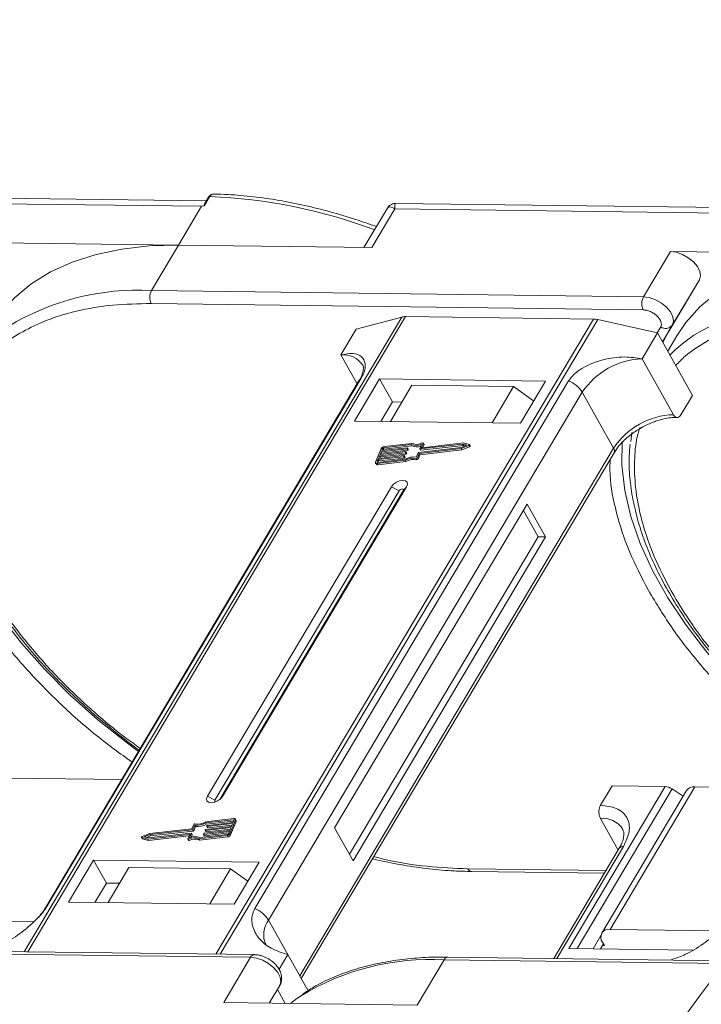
# Model space of a CAD drawing. Header units: millimetres. Extents: x -1595 to 486, y -108 to 1350.
# Tile 39 of 52: x -73 to -20, y 1064 to 1141. Entities that reach past the tile are written whole.
import ezdxf

# ---------------------------------------------------------------- set-up
doc = ezdxf.new("R2010")
doc.units = ezdxf.units.MM
doc.linetypes.add('PHANTOM2', pattern=[31.75, 15.875, -3.175, 3.175, -3.175, 3.175, -3.175])

msp = doc.modelspace()

# ---------------------------------------------------------------- linework, layer by layer
at = {"color": 7, "linetype": 'Continuous', "lineweight": 15}
for p, q in [((-58.671, 1126.896), (-97.502, 1127.396)), ((-58.382, 1127.235), (-58.811, 1126.513)), ((-58.5, 1127.184), (-58.761, 1126.745)), ((-97.575, 1126.974), (-59.042, 1126.478)), ((-59.042, 1126.478), (-60.852, 1123.436)), ((-58.811, 1126.513), (-59.042, 1126.478)), ((-4.994, 1126.205), (-43.825, 1126.705)), ((-44.484, 1126.332), (-46.318, 1123.249)), ((-45.707, 1123.241), (-43.898, 1126.283)), ((-43.898, 1126.283), (-5.366, 1125.787)), ((-60.852, 1123.436), (-75.996, 1123.631)), ((-62.963, 1119.887), (-60.852, 1123.436)), ((-60.852, 1123.436), (-45.707, 1123.241)), ((-22.32, 1122.94), (-24.43, 1119.391)), ((-7.175, 1122.745), (-22.32, 1122.94)), ((-20.046, 1120.73), (-22.432, 1116.718)), ((-22.157, 1117.181), (-20.046, 1120.73)), ((-24.43, 1119.391), (-62.963, 1119.887)), ((-62.976, 1118.865), (-24.444, 1118.369)), ((-43.359, 1117.809), (-72.915, 1068.115)), ((-72.644, 1068.112), (-43.066, 1117.842)), ((-28.344, 1117.653), (-57.922, 1067.922)), ((-57.566, 1067.918), (-28.01, 1117.612)), ((-46.925, 1116.87), (-43.359, 1117.809)), ((-43.066, 1117.842), (-28.344, 1117.653)), ((-28.01, 1117.612), (-23.331, 1116.566)), ((-22.939, 1115.866), (-22.157, 1117.181)), ((-48.131, 1114.842), (-46.925, 1116.87)), ((-24.537, 1114.538), (-23.331, 1116.566)), ((-23.08, 1117.043), (-23.359, 1116.573)), ((-23.331, 1116.566), (-20.592, 1111.677)), ((-22.939, 1115.866), (-22.432, 1116.718)), ((-22.432, 1116.718), (-22.911, 1115.817)), ((-21.81, 1116.35), (-22.531, 1115.138)), ((-48.131, 1114.842), (-46.857, 1112.567)), ((-22.086, 1110.164), (-24.537, 1114.538)), ((-46.68, 1112.864), (-71.257, 1071.542)), ((-71.115, 1071.695), (-46.538, 1113.017)), ((-30.287, 1112.808), (-54.864, 1071.486)), ((-45.088, 1112.964), (-47.048, 1109.668)), ((-32.111, 1112.797), (-45.088, 1112.964)), ((-45.088, 1112.964), (-44.079, 1111.163)), ((-34.071, 1109.501), (-32.111, 1112.797)), ((-53.794, 1070.595), (-29.217, 1111.916)), ((-42.558, 1112.471), (-44.246, 1109.632)), ((-34.595, 1112.369), (-42.558, 1112.471)), ((-36.283, 1109.53), (-34.595, 1112.369)), ((-34.595, 1112.369), (-33.035, 1111.244)), ((-26.766, 1107.542), (-29.217, 1111.916)), ((-44.079, 1111.163), (-44.983, 1109.642)), ((-43.342, 1111.153), (-44.079, 1111.163)), ((-21.496, 1110.156), (-20.592, 1111.677)), ((-47.048, 1109.668), (-34.071, 1109.501)), ((-25.342, 1108.767), (-25.429, 1108.057)), ((-42.547, 1107.915), (-44.746, 1107.666)), ((-41.671, 1107.919), (-41.803, 1107.599)), ((-38.532, 1107.948), (-41.784, 1107.58)), ((-41.613, 1107.841), (-41.671, 1107.944)), ((-41.671, 1107.919), (-41.614, 1107.816)), ((-38.074, 1107.827), (-38.532, 1107.948)), ((-26.766, 1107.542), (-51.343, 1066.22)), ((-51.224, 1066.007), (-26.735, 1107.18)), ((-44.967, 1107.515), (-45.403, 1106.454)), ((-43.082, 1107.18), (-45.092, 1106.953)), ((-45.056, 1107.041), (-43.046, 1107.268)), ((-44.965, 1107.262), (-45.056, 1107.041)), ((-42.955, 1107.49), (-44.965, 1107.262)), ((-44.907, 1107.159), (-44.965, 1107.262)), ((-44.951, 1107.053), (-44.907, 1107.159)), ((-44.928, 1107.351), (-42.918, 1107.578)), ((-44.856, 1107.528), (-44.928, 1107.351)), ((-44.907, 1107.159), (-42.897, 1107.387)), ((-44.798, 1107.425), (-44.856, 1107.528)), ((-44.824, 1107.363), (-44.798, 1107.425)), ((-42.618, 1107.823), (-44.782, 1107.578)), ((-44.782, 1107.578), (-44.724, 1107.475)), ((-44.724, 1107.475), (-42.56, 1107.72)), ((-43.024, 1107.077), (-43.082, 1107.18)), ((-43.027, 1107.249), (-43.045, 1107.205)), ((-42.988, 1107.102), (-43.045, 1107.205)), ((-42.969, 1107.159), (-43.027, 1107.262)), ((-42.969, 1107.147), (-43.027, 1107.249)), ((-42.988, 1107.102), (-42.969, 1107.147)), ((-42.897, 1107.387), (-42.955, 1107.49)), ((-42.9, 1107.559), (-42.918, 1107.515)), ((-42.86, 1107.412), (-42.918, 1107.515)), ((-42.842, 1107.468), (-42.9, 1107.571)), ((-42.842, 1107.456), (-42.9, 1107.559)), ((-42.86, 1107.412), (-42.842, 1107.456)), ((-42.56, 1107.72), (-42.618, 1107.823)), ((-42.218, 1106.846), (-42.077, 1107.188)), ((-42.134, 1106.792), (-41.994, 1107.134)), ((-42.04, 1107.213), (-38.7, 1107.591)), ((-41.994, 1107.134), (-38.714, 1107.505)), ((-41.936, 1107.031), (-41.994, 1107.134)), ((-41.95, 1107.498), (-41.81, 1107.84)), ((-41.95, 1107.485), (-41.892, 1107.382)), ((-41.936, 1107.031), (-38.656, 1107.402)), ((-38.591, 1107.857), (-41.931, 1107.479)), ((-41.874, 1107.376), (-41.931, 1107.479)), ((-41.874, 1107.376), (-38.533, 1107.754)), ((-41.792, 1107.58), (-41.803, 1107.599)), ((-41.707, 1107.588), (-41.614, 1107.816)), ((-38.714, 1107.505), (-38.107, 1107.746)), ((-38.656, 1107.402), (-38.714, 1107.505)), ((-38.7, 1107.591), (-38.254, 1107.768)), ((-38.656, 1107.402), (-38.049, 1107.643)), ((-38.254, 1107.768), (-38.591, 1107.857)), ((-38.533, 1107.754), (-38.591, 1107.857)), ((-38.533, 1107.754), (-38.387, 1107.715)), ((-38.107, 1107.746), (-38.049, 1107.643)), ((-37.999, 1107.712), (-38.057, 1107.815)), ((-45.403, 1106.379), (-45.345, 1106.276)), ((-45.219, 1106.643), (-45.292, 1106.466)), ((-45.292, 1106.466), (-45.271, 1106.428)), ((-45.291, 1106.34), (-43.092, 1106.589)), ((-45.233, 1106.237), (-45.291, 1106.34)), ((-45.255, 1106.428), (-43.09, 1106.673)), ((-45.233, 1106.237), (-43.034, 1106.486)), ((-43.209, 1106.87), (-45.219, 1106.643)), ((-45.162, 1106.54), (-45.219, 1106.643)), ((-45.205, 1106.434), (-45.162, 1106.54)), ((-45.183, 1106.732), (-43.173, 1106.959)), ((-45.092, 1106.953), (-45.183, 1106.732)), ((-45.162, 1106.54), (-43.152, 1106.768)), ((-45.034, 1106.85), (-45.092, 1106.953)), ((-45.078, 1106.743), (-45.034, 1106.85)), ((-45.034, 1106.85), (-43.024, 1107.077)), ((-43.152, 1106.768), (-43.209, 1106.87)), ((-43.154, 1106.94), (-43.172, 1106.896)), ((-43.115, 1106.793), (-43.172, 1106.896)), ((-43.097, 1106.849), (-43.154, 1106.952)), ((-43.097, 1106.837), (-43.154, 1106.94)), ((-43.115, 1106.793), (-43.097, 1106.837)), ((-43.034, 1106.486), (-43.092, 1106.589)), ((-42.23, 1106.743), (-42.172, 1106.641)), ((-42.077, 1106.689), (-42.134, 1106.792)), ((-42.077, 1106.689), (-41.936, 1107.031)), ((-44.165, 1104.522), (-58.58, 1080.287)), ((-43.57, 1104.208), (-57.985, 1079.972)), ((-57.608, 1080.036), (-43.234, 1104.204)), ((-57.4, 1080.271), (-42.985, 1104.507)), ((-44.165, 1104.522), (-43.57, 1104.208)), ((-42.985, 1104.507), (-43.234, 1104.204)), ((-33.534, 1103.159), (-48.612, 1077.808)), ((-32.682, 1100.593), (-33.836, 1102.652)), ((-32.092, 1100.586), (-33.534, 1103.159)), ((-47.459, 1075.749), (-32.682, 1100.593)), ((-47.17, 1075.235), (-32.092, 1100.586)), ((-32.092, 1100.586), (-32.682, 1100.593)), ((-65.278, 1081.594), (-74.073, 1081.707)), ((-22.737, 1081.046), (-30.276, 1068.371)), ((-27.79, 1079.579), (-26.885, 1081.1)), ((-27.031, 1069.862), (-20.396, 1081.016)), ((-26.885, 1081.1), (-22.737, 1081.046)), ((-11.602, 1080.903), (-20.396, 1081.016)), ((-57.985, 1079.972), (-58.58, 1080.287)), ((-57.4, 1080.271), (-57.553, 1080.085)), ((-29.611, 1068.363), (-22.18, 1080.855)), ((-21.062, 1080.726), (-27.696, 1069.572)), ((-21.325, 1080.284), (-22.18, 1080.855)), ((-59.651, 1078.082), (-59.792, 1077.74)), ((-59.568, 1078.028), (-59.708, 1077.686)), ((-59.65, 1077.583), (-59.51, 1077.925)), ((-59.51, 1077.925), (-59.568, 1078.028)), ((-56.73, 1077.833), (-58.74, 1077.606)), ((-58.703, 1077.694), (-56.693, 1077.922)), ((-56.531, 1078.446), (-58.695, 1078.201)), ((-58.637, 1078.098), (-58.695, 1078.201)), ((-56.494, 1078.534), (-58.693, 1078.286)), ((-58.637, 1078.098), (-56.522, 1078.337)), ((-58.631, 1077.934), (-58.613, 1077.978)), ((-58.631, 1077.922), (-58.573, 1077.819)), ((-56.602, 1078.143), (-58.612, 1077.915)), ((-58.555, 1077.812), (-58.612, 1077.915)), ((-58.576, 1078.004), (-56.566, 1078.231)), ((-58.555, 1077.812), (-56.65, 1078.028)), ((-56.821, 1077.612), (-56.73, 1077.833)), ((-56.819, 1077.359), (-56.382, 1078.42)), ((-56.761, 1077.256), (-56.325, 1078.318)), ((-56.693, 1077.922), (-56.602, 1078.143)), ((-56.566, 1078.231), (-56.493, 1078.408)), ((-56.5, 1078.391), (-56.531, 1078.446)), ((-56.325, 1078.392), (-56.382, 1078.495)), ((-56.382, 1078.42), (-56.325, 1078.318)), ((-48.612, 1077.808), (-47.17, 1075.235)), ((-27.803, 1078.557), (-26.409, 1076.069)), ((-63.729, 1077.059), (-63.671, 1076.956)), ((-63.712, 1077.047), (-63.253, 1076.927)), ((-63.654, 1076.944), (-63.712, 1077.047)), ((-63.072, 1077.369), (-63.678, 1077.128)), ((-63.085, 1077.283), (-63.531, 1077.106)), ((-63.531, 1077.106), (-63.195, 1077.018)), ((-63.341, 1077.056), (-63.028, 1077.18)), ((-63.253, 1076.927), (-60.001, 1077.294)), ((-63.196, 1076.824), (-60.021, 1077.183)), ((-63.195, 1077.018), (-59.854, 1077.395)), ((-59.745, 1077.661), (-63.085, 1077.283)), ((-63.028, 1077.18), (-63.085, 1077.283)), ((-59.792, 1077.74), (-63.072, 1077.369)), ((-63.028, 1077.18), (-59.687, 1077.558)), ((-60.114, 1076.955), (-59.983, 1077.275)), ((-59.986, 1077.267), (-60.001, 1077.294)), ((-59.835, 1077.376), (-59.976, 1077.035)), ((-59.86, 1077.072), (-59.778, 1077.273)), ((-59.778, 1077.286), (-59.835, 1077.389)), ((-59.835, 1077.376), (-59.778, 1077.273)), ((-59.687, 1077.558), (-59.745, 1077.661)), ((-59.65, 1077.583), (-59.708, 1077.686)), ((-59.239, 1076.959), (-57.04, 1077.208)), ((-59.181, 1076.856), (-56.982, 1077.105)), ((-59.168, 1077.051), (-57.003, 1077.296)), ((-58.885, 1077.315), (-58.867, 1077.359)), ((-58.885, 1077.303), (-58.828, 1077.2)), ((-56.857, 1077.524), (-58.867, 1077.296)), ((-58.809, 1077.193), (-58.867, 1077.296)), ((-58.83, 1077.385), (-56.821, 1077.612)), ((-58.809, 1077.193), (-56.904, 1077.409)), ((-58.758, 1077.625), (-58.74, 1077.669)), ((-58.758, 1077.612), (-58.701, 1077.509)), ((-58.682, 1077.503), (-58.74, 1077.606)), ((-58.682, 1077.503), (-56.777, 1077.718)), ((-57.04, 1077.208), (-56.982, 1077.105)), ((-56.93, 1077.347), (-56.857, 1077.524)), ((-56.761, 1077.256), (-56.819, 1077.359)), ((-63.654, 1076.944), (-63.196, 1076.824)), ((-63.196, 1076.824), (-63.253, 1076.927)), ((-60.114, 1076.931), (-60.056, 1076.828)), ((-59.993, 1076.822), (-60.051, 1076.924)), ((-59.239, 1076.959), (-59.181, 1076.856)), ((-31.212, 1067.578), (-25.988, 1076.363)), ((-26.32, 1076.217), (-31.456, 1067.582)), ((-67.494, 1075.292), (-69.454, 1071.997)), ((-54.517, 1075.125), (-67.494, 1075.292)), ((-66.485, 1073.491), (-67.494, 1075.292)), ((-56.477, 1071.83), (-54.517, 1075.125)), ((-64.729, 1074.695), (-66.357, 1071.957)), ((-64.729, 1074.695), (-56.766, 1074.592)), ((-58.394, 1071.855), (-56.766, 1074.592)), ((-56.766, 1074.592), (-55.398, 1073.645)), ((-27.363, 1074.463), (-38.178, 1074.603)), ((-37.885, 1074.387), (-27.488, 1074.253)), ((-66.485, 1073.491), (-67.389, 1071.97)), ((-65.453, 1073.478), (-66.485, 1073.491)), ((-69.454, 1071.997), (-56.477, 1071.83)), ((-72.18, 1070.443), (-80.707, 1070.553)), ((-53.794, 1070.595), (-52.28, 1067.893)), ((-27.761, 1069.383), (-28.377, 1068.347)), ((-18.503, 1069.752), (-27.031, 1069.862)), ((-27.561, 1068.719), (-27.788, 1068.339)), ((-27.489, 1068.591), (-27.637, 1068.593)), ((-27.634, 1068.848), (-27.489, 1068.591)), ((-93.721, 1068.171), (-55.189, 1067.675)), ((-54.891, 1067.883), (-93.424, 1068.379)), ((-52.28, 1067.893), (-52.965, 1066.742)), ((-52.28, 1067.893), (-50.692, 1065.058)), ((-30.276, 1068.371), (-20.562, 1068.246)), ((-55.189, 1067.675), (-57.3, 1064.126)), ((-42.155, 1063.931), (-40.045, 1067.48)), ((-40.045, 1067.48), (-18.094, 1067.198)), ((-17.932, 1067.407), (-39.747, 1067.688)), ((-22.224, 1067.463), (-22.198, 1067.506)), ((-52.916, 1065.465), (-53.739, 1064.081)), ((-53.739, 1064.081), (-52.916, 1065.465)), ((-53.094, 1065.165), (-52.478, 1064.064)), ((-57.3, 1064.126), (-42.155, 1063.931))]:
    msp.add_line(p, q, dxfattribs=at)
at = {"color": 7, "linetype": 'Continuous', "lineweight": 15, "flags": 128}
for points in [[(-60.852, 1123.436), (-63.127, 1123.375), (-65.282, 1123.132), (-67.299, 1122.709), (-69.162, 1122.109), (-70.856, 1121.338), (-72.367, 1120.402), (-73.684, 1119.307), (-74.795, 1118.064), (-75.487, 1117.04)], [(-20.046, 1120.73), (-19.958, 1121.03), (-20.012, 1121.384), (-20.202, 1121.76), (-20.512, 1122.128), (-20.916, 1122.455), (-21.379, 1122.712), (-21.861, 1122.879), (-22.32, 1122.94)], [(-7.175, 1122.745), (-9.45, 1122.684), (-11.605, 1122.441), (-13.622, 1122.018), (-15.485, 1121.418), (-17.179, 1120.647), (-18.691, 1119.711), (-20.007, 1118.616), (-21.118, 1117.373), (-21.81, 1116.35)], [(-22.157, 1117.181), (-22.069, 1117.481), (-22.123, 1117.834), (-22.313, 1118.211), (-22.623, 1118.579), (-23.027, 1118.906), (-23.49, 1119.163), (-23.971, 1119.33), (-24.43, 1119.391)], [(-46.68, 1112.864), (-46.621, 1112.943), (-46.538, 1113.017)], [(-63.97, 1083.794), (-64.838, 1084.432), (-67.148, 1086.267), (-69.314, 1088.197), (-71.317, 1090.203), (-73.141, 1092.269), (-74.77, 1094.378), (-76.19, 1096.511), (-77.389, 1098.651), (-78.356, 1100.778), (-79.084, 1102.875), (-79.566, 1104.924), (-79.798, 1106.908), (-79.783, 1108.742)], [(-41.734, 1107.95), (-41.72, 1107.955), (-41.705, 1107.957), (-41.692, 1107.956), (-41.682, 1107.953), (-41.674, 1107.947), (-41.669, 1107.939), (-41.668, 1107.93), (-41.671, 1107.919)], [(-10.293, 1083.103), (-11.161, 1083.741), (-13.471, 1085.577), (-15.637, 1087.506), (-17.641, 1089.512), (-19.465, 1091.578), (-21.094, 1093.687), (-22.513, 1095.82), (-23.712, 1097.96), (-24.68, 1100.087), (-25.407, 1102.184), (-25.889, 1104.233), (-26.121, 1106.217), (-26.107, 1108.051)], [(-43.046, 1107.268), (-43.04, 1107.269), (-43.036, 1107.268), (-43.032, 1107.266), (-43.029, 1107.264), (-43.027, 1107.261), (-43.026, 1107.258), (-43.026, 1107.254), (-43.027, 1107.249)], [(-42.918, 1107.578), (-42.913, 1107.578), (-42.909, 1107.577), (-42.905, 1107.576), (-42.902, 1107.574), (-42.899, 1107.571), (-42.898, 1107.567), (-42.899, 1107.563), (-42.9, 1107.559)], [(-41.931, 1107.479), (-41.937, 1107.479), (-41.941, 1107.479), (-41.945, 1107.481), (-41.948, 1107.483), (-41.95, 1107.486), (-41.951, 1107.49), (-41.951, 1107.494), (-41.95, 1107.498)], [(-41.803, 1107.599), (-41.804, 1107.594), (-41.804, 1107.591), (-41.803, 1107.587), (-41.801, 1107.584), (-41.798, 1107.582), (-41.794, 1107.58), (-41.789, 1107.58), (-41.784, 1107.58)], [(-38.074, 1107.827), (-38.063, 1107.822), (-38.056, 1107.814), (-38.054, 1107.803), (-38.057, 1107.791), (-38.064, 1107.778), (-38.076, 1107.765), (-38.091, 1107.754), (-38.107, 1107.746)], [(-38.049, 1107.643), (-38.033, 1107.651), (-38.018, 1107.662), (-38.006, 1107.675), (-37.999, 1107.688), (-37.996, 1107.7), (-37.998, 1107.711), (-37.999, 1107.712)], [(-45.291, 1106.34), (-45.322, 1106.339), (-45.35, 1106.343), (-45.374, 1106.352), (-45.393, 1106.365), (-45.405, 1106.383), (-45.411, 1106.404), (-45.41, 1106.428), (-45.403, 1106.454)], [(-45.292, 1106.466), (-45.294, 1106.458), (-45.295, 1106.45), (-45.293, 1106.443), (-45.289, 1106.437), (-45.282, 1106.432), (-45.274, 1106.429), (-45.265, 1106.428), (-45.255, 1106.428)], [(-43.173, 1106.959), (-43.168, 1106.959), (-43.163, 1106.958), (-43.159, 1106.957), (-43.156, 1106.955), (-43.154, 1106.952), (-43.153, 1106.948), (-43.153, 1106.944), (-43.154, 1106.94)], [(-42.985, 1104.507), (-42.915, 1104.702), (-42.945, 1104.868), (-43.071, 1104.98), (-43.274, 1105.022), (-43.522, 1104.986), (-43.779, 1104.879), (-44.005, 1104.716), (-44.165, 1104.522)], [(-43.234, 1104.204), (-43.214, 1104.259), (-43.223, 1104.307), (-43.259, 1104.339), (-43.316, 1104.35), (-43.387, 1104.34), (-43.46, 1104.31), (-43.525, 1104.263), (-43.57, 1104.208)], [(-58.58, 1080.287), (-58.65, 1080.092), (-58.62, 1079.926), (-58.494, 1079.813), (-58.292, 1079.772), (-58.043, 1079.808), (-57.786, 1079.915), (-57.56, 1080.078), (-57.4, 1080.271)], [(-57.985, 1079.972), (-58.005, 1079.917), (-57.997, 1079.87), (-57.961, 1079.838), (-57.957, 1079.836)], [(-58.612, 1077.915), (-58.618, 1077.915), (-58.622, 1077.916), (-58.626, 1077.917), (-58.629, 1077.92), (-58.631, 1077.923), (-58.632, 1077.926), (-58.632, 1077.93), (-58.631, 1077.934)], [(-56.493, 1078.408), (-56.491, 1078.416), (-56.491, 1078.424), (-56.493, 1078.431), (-56.497, 1078.437), (-56.503, 1078.442), (-56.511, 1078.445), (-56.52, 1078.446), (-56.531, 1078.446)], [(-56.494, 1078.534), (-56.463, 1078.535), (-56.435, 1078.531), (-56.411, 1078.522), (-56.393, 1078.509), (-56.38, 1078.491), (-56.374, 1078.47), (-56.375, 1078.446), (-56.382, 1078.42)], [(-63.712, 1077.047), (-63.723, 1077.052), (-63.73, 1077.06), (-63.732, 1077.071), (-63.729, 1077.084), (-63.721, 1077.097), (-63.709, 1077.109), (-63.695, 1077.12), (-63.678, 1077.128)], [(-59.983, 1077.275), (-59.981, 1077.28), (-59.981, 1077.284), (-59.982, 1077.287), (-59.984, 1077.29), (-59.987, 1077.292), (-59.991, 1077.294), (-59.996, 1077.295), (-60.001, 1077.294)], [(-59.854, 1077.395), (-59.849, 1077.396), (-59.844, 1077.395), (-59.84, 1077.393), (-59.837, 1077.391), (-59.835, 1077.388), (-59.834, 1077.385), (-59.834, 1077.381), (-59.835, 1077.376)], [(-58.867, 1077.296), (-58.872, 1077.296), (-58.877, 1077.297), (-58.881, 1077.298), (-58.884, 1077.3), (-58.886, 1077.303), (-58.887, 1077.307), (-58.887, 1077.311), (-58.885, 1077.315)], [(-58.74, 1077.606), (-58.745, 1077.606), (-58.749, 1077.606), (-58.753, 1077.608), (-58.757, 1077.61), (-58.759, 1077.613), (-58.76, 1077.616), (-58.759, 1077.62), (-58.758, 1077.625)], [(-63.671, 1076.956), (-63.665, 1076.949), (-63.654, 1076.944)], [(-60.051, 1076.924), (-60.066, 1076.919), (-60.08, 1076.917), (-60.093, 1076.918), (-60.104, 1076.921), (-60.111, 1076.927), (-60.116, 1076.935), (-60.117, 1076.945), (-60.114, 1076.955)], [(-60.056, 1076.828), (-60.054, 1076.824), (-60.046, 1076.818), (-60.035, 1076.815), (-60.022, 1076.814), (-60.008, 1076.817), (-59.993, 1076.822)], [(-37.885, 1074.387), (-37.885, 1074.387), (-37.894, 1074.387)], [(-71.259, 1071.539), (-71.198, 1071.621), (-71.115, 1071.695)], [(-55.189, 1067.675), (-54.73, 1067.614), (-54.248, 1067.448), (-53.786, 1067.19), (-53.382, 1066.864), (-53.071, 1066.496), (-52.881, 1066.119), (-52.828, 1065.765), (-52.916, 1065.465)], [(-39.747, 1067.688), (-39.747, 1067.688), (-39.738, 1067.688)], [(-52.071, 1064.059), (-51.56, 1064.446), (-51.29, 1064.635)]]:
    msp.add_lwpolyline(points, dxfattribs=at)
at = {"color": 7, "linetype": 'Continuous', "lineweight": 15}
for centre, radius, start, end in [((-58.398, 1127.11), 0.126, 82.49156, 144.10364), ((-59.909, 1086.292), 40.971, 69.39348, 87.86352), ((-64.02, 1100.398), 19.517, 86.89523, 121.269), ((-61.983, 1119.363), 1.11, 151.86538, 206.65442), ((-23.451, 1118.867), 1.11, 151.86538, 206.65442), ((-10.343, 1099.707), 19.517, 86.89523, 121.269), ((-43.09, 1116.744), 1.098, 88.72031, 104.14409), ((-28.375, 1116.015), 1.638, 77.08998, 88.8989), ((-22.689, 1117.583), 0.666, 234.0762, 322.90297), ((-13.841, 1106.462), 11.94, 123.74678, 135.50714), ((-47.925, 1113.036), 1.817, 33.1952, 96.53301), ((-24.347, 1108.711), 5.83, 91.86957, 146.65022), ((-31.096, 1110.748), 2.213, 31.86898, 68.55124), ((-21.896, 1104.337), 5.83, 91.86957, 146.65022), ((-42.177, 1108.783), 0.943, 246.89164, 297.97103), ((-44.713, 1107.382), 0.287, 96.59253, 152.29321), ((-44.771, 1107.483), 0.0955, 96.59253, 152.29321), ((-44.713, 1107.38), 0.0955, 96.59253, 152.29321), ((-43.088, 1107.227), 0.0478, 276.59253, 332.29321), ((-42.982, 1107.153), 0.0138, 333.02121, 26.65141), ((-42.96, 1107.537), 0.0478, 276.59253, 332.29321), ((-42.903, 1107.434), 0.0478, 276.59253, 332.29321), ((-42.854, 1107.462), 0.0138, 333.02121, 26.65141), ((-42.233, 1108.791), 1.042, 248.35959, 294.01857), ((-42.186, 1108.638), 0.991, 247.84687, 288.77105), ((-42.035, 1107.166), 0.0478, 96.59253, 152.29321), ((-41.878, 1107.394), 0.0183, 217.91724, 283.38081), ((-41.638, 1107.828), 0.0276, 333.09852, 26.5741), ((-27.045, 1107.336), 0.346, 333.31625, 36.51573), ((-43.215, 1106.918), 0.0478, 276.59253, 332.29321), ((-43.157, 1106.815), 0.0478, 276.59253, 332.29321), ((-43.109, 1106.843), 0.0138, 333.02121, 26.65141), ((-42.47, 1105.602), 1.167, 78.13867, 122.23452), ((-42.4, 1105.484), 1.375, 82.36132, 120.10827), ((-42.412, 1105.499), 1.167, 78.13867, 122.23452), ((-43.03, 1107.125), 0.0478, 276.59253, 332.29321), ((-42.215, 1106.832), 0.0903, 260.49805, 333.59787), ((-42.157, 1106.73), 0.0903, 260.49805, 333.59787), ((-45.259, 1106.344), 0.11, 217.91724, 283.38081), ((-22.793, 1079.978), 1.07, 55.09609, 87.03844), ((-20.477, 1080.294), 0.727, 83.64232, 143.56702), ((-59.57, 1078.042), 0.0903, 80.49805, 153.59787), ((-59.385, 1079.39), 1.375, 262.36132, 300.10827), ((-59.316, 1079.272), 1.167, 258.13867, 302.23452), ((-59.327, 1079.288), 1.375, 262.36132, 300.10827), ((-58.571, 1077.956), 0.0478, 96.59253, 152.29321), ((-58.559, 1077.83), 0.0183, 217.91724, 283.38081), ((-56.398, 1078.355), 0.0826, 333.02121, 26.65141), ((-27.641, 1076.654), 1.91, 35.13686, 94.86934), ((-59.552, 1076.083), 1.042, 68.35959, 114.01857), ((-59.79, 1077.28), 0.0138, 333.02121, 26.65141), ((-59.75, 1077.708), 0.0478, 276.59253, 332.29321), ((-59.693, 1077.605), 0.0478, 276.59253, 332.29321), ((-58.825, 1077.337), 0.0478, 96.59253, 152.29321), ((-58.813, 1077.211), 0.0183, 217.91724, 283.38081), ((-58.698, 1077.647), 0.0478, 96.59253, 152.29321), ((-58.686, 1077.521), 0.0183, 217.91724, 283.38081), ((-57.072, 1077.492), 0.287, 276.59253, 332.29321), ((-57.014, 1077.391), 0.0955, 276.59253, 332.29321), ((-57.015, 1077.39), 0.287, 276.59253, 332.29321), ((-59.609, 1076.092), 0.943, 66.89164, 117.97103), ((-59.551, 1075.989), 0.943, 66.89164, 117.97103), ((-26.028, 1076.001), 0.363, 83.64232, 143.56702), ((-37.842, 1074.751), 0.367, 203.79329, 261.81678), ((-55.673, 1069.426), 2.213, 31.86898, 68.55124), ((-52.257, 1069.463), 1.909, 143.64522, 203.44279), ((-27.14, 1069.241), 0.631, 80.05661, 218.47393), ((-54.872, 1067.538), 0.346, 93.05406, 156.53827), ((-41.106, 1048.031), 19.479, 86.87659, 121.52214), ((-39.716, 1067.326), 0.363, 94.95278, 154.87747)]:
    msp.add_arc(centre, radius, start, end, dxfattribs=at)
at = {"color": 3, "linetype": 'PHANTOM2', "lineweight": 9, "ltscale": 0.5}
msp.add_open_spline([(-3.061, 1141.091), (1.965, 1128.096), (14.233, 1096.376), (-16.983, 1071.843), (-25.738, 1055.903)], degree=3, knots=[0, 0, 0, 0, 45.380997, 110.76193, 110.76193, 110.76193, 110.76193], dxfattribs=at)
at = {"color": 7, "linetype": 'Continuous', "lineweight": 15}
for points, knots in [([(-58.083, 1127.443), (-58.123, 1127.44), (-58.202, 1127.435), (-58.318, 1127.381), (-58.421, 1127.298), (-58.474, 1127.222), (-58.5, 1127.184)], [0, 0, 0, 0, 0.254858, 0.509073, 0.758744, 1, 1, 1, 1]), ([(-58.075, 1127.439), (-58.092, 1127.44), (-58.159, 1127.444), (-58.272, 1127.387), (-58.347, 1127.283), (-58.382, 1127.235)], [0, 0, 0, 0, 0.1530543, 0.607068, 1, 1, 1, 1]), ([(-45.341, 1124.892), (-45.882, 1125.084), (-47.088, 1125.513), (-48.966, 1126.066), (-50.975, 1126.568), (-52.99, 1126.965), (-54.988, 1127.247), (-56.692, 1127.407), (-57.7, 1127.422), (-58.075, 1127.428)], [0, 0, 0, 0, 0.123694, 0.275342, 0.43003, 0.586973, 0.745611, 0.905547, 1, 1, 1, 1]), ([(-58.811, 1126.513), (-58.812, 1126.512), (-58.814, 1126.512), (-58.817, 1126.513), (-58.82, 1126.517), (-58.824, 1126.537), (-58.81, 1126.622), (-58.801, 1126.706), (-58.761, 1126.744), (-58.759, 1126.745)], [0, 0, 0, 0, 0.007214, 0.014412, 0.026801, 0.065603, 0.248401, 0.979877, 1, 1, 1, 1]), ([(-43.828, 1126.705), (-43.883, 1126.702), (-44.001, 1126.696), (-44.181, 1126.63), (-44.358, 1126.512), (-44.442, 1126.391), (-44.486, 1126.329)], [0, 0, 0, 0, 0.2124417, 0.4552729, 0.7219822, 1, 1, 1, 1]), ([(-43.898, 1126.283), (-43.999, 1126.334), (-44.202, 1126.435), (-44.396, 1126.449), (-44.447, 1126.356), (-44.466, 1126.321)], [0, 0, 0, 0, 0.384879, 0.766722, 1, 1, 1, 1]), ([(-43.826, 1126.697), (-43.83, 1126.7), (-43.876, 1126.737), (-43.916, 1126.607), (-43.904, 1126.391), (-43.898, 1126.283)], [0, 0, 0, 0, 0.0382084, 0.5167755, 1, 1, 1, 1]), ([(-75.581, 1114.711), (-75.34, 1114.958), (-74.667, 1115.646), (-73.285, 1116.563), (-71.311, 1117.553), (-68.888, 1118.318), (-66.047, 1118.809), (-63.989, 1118.847), (-62.976, 1118.865)], [0, 0, 0, 0, 0.089262, 0.24819, 0.407138, 0.610435, 0.808191, 1, 1, 1, 1]), ([(-24.444, 1118.369), (-24.355, 1118.362), (-24.174, 1118.347), (-23.877, 1118.242), (-23.594, 1118.084), (-23.35, 1117.886), (-23.162, 1117.664), (-23.045, 1117.433), (-23.009, 1117.214), (-23.056, 1117.099), (-23.08, 1117.043)], [0, 0, 0, 0, 0.12225, 0.25, 0.37775, 0.5, 0.62225, 0.75, 0.87775, 1, 1, 1, 1]), ([(-21.905, 1114.02), (-21.663, 1114.268), (-20.991, 1114.955), (-19.608, 1115.872), (-17.635, 1116.862), (-15.211, 1117.627), (-12.371, 1118.118), (-10.312, 1118.156), (-9.299, 1118.174)], [0, 0, 0, 0, 0.0892615, 0.2481902, 0.4071382, 0.6104349, 0.8081913, 1, 1, 1, 1]), ([(-46.538, 1113.017), (-46.453, 1113.184), (-46.233, 1113.613), (-46.189, 1114.234), (-46.457, 1114.759), (-47.115, 1115.025), (-47.791, 1114.903), (-48.131, 1114.842)], [0, 0, 0, 0, 0.111335, 0.286497, 0.521289, 0.758582, 1, 1, 1, 1]), ([(-24.537, 1114.538), (-24.99, 1114.607), (-25.974, 1114.756), (-27.615, 1114.521), (-28.987, 1113.976), (-29.885, 1113.356), (-30.171, 1112.967), (-30.287, 1112.808)], [0, 0, 0, 0, 0.222481, 0.483081, 0.73977, 0.893878, 1, 1, 1, 1]), ([(-46.406, 1114.034), (-46.405, 1114.033), (-46.374, 1113.996), (-46.361, 1113.926), (-46.351, 1113.682), (-46.442, 1113.344), (-46.556, 1113.054), (-46.673, 1112.882), (-46.686, 1112.863)], [0, 0, 0, 0, 0.005744, 0.306611, 0.531667, 0.753453, 0.971797, 1, 1, 1, 1]), ([(-24.59, 1109.146), (-24.311, 1109.289), (-23.918, 1109.491), (-23.329, 1109.702), (-22.841, 1109.839), (-22.293, 1109.936), (-21.962, 1109.944), (-21.794, 1109.948)], [0, 0, 0, 0, 0.294099, 0.412703, 0.605791, 0.800293, 1, 1, 1, 1]), ([(-21.496, 1110.156), (-21.534, 1110.105), (-21.608, 1110.002), (-21.748, 1109.939), (-21.889, 1109.955), (-22.006, 1110.039), (-22.064, 1110.128), (-22.086, 1110.164)], [0, 0, 0, 0, 0.214694, 0.429388, 0.644082, 0.858775, 1, 1, 1, 1]), ([(-26.724, 1107.181), (-26.662, 1107.286), (-26.503, 1107.552), (-26.159, 1107.949), (-25.746, 1108.343), (-25.247, 1108.747), (-24.842, 1108.993), (-24.59, 1109.146)], [0, 0, 0, 0, 0.149323, 0.380846, 0.555425, 0.724977, 1, 1, 1, 1]), ([(-22.264, 1096.369), (-22.731, 1097.269), (-23.681, 1099.095), (-24.606, 1101.825), (-25.092, 1104.321), (-25.162, 1106.526), (-25.032, 1108.098), (-24.777, 1108.94), (-24.7, 1109.194)], [0, 0, 0, 0, 0.1959155, 0.3979066, 0.6055828, 0.7679217, 0.9302802, 1, 1, 1, 1]), ([(-79.152, 1108.545), (-79.186, 1108.158), (-79.266, 1107.239), (-79.177, 1105.716), (-78.919, 1104), (-78.473, 1102.245), (-77.851, 1100.464), (-77.058, 1098.668), (-76.099, 1096.868), (-74.984, 1095.077), (-73.72, 1093.305), (-72.319, 1091.566), (-70.796, 1089.873), (-69.17, 1088.244), (-67.477, 1086.703), (-65.772, 1085.296), (-64.58, 1084.374), (-63.961, 1083.935), (-63.908, 1083.898)], [0, 0, 0, 0, 0.050321, 0.119623, 0.188978, 0.258334, 0.327647, 0.39688, 0.465996, 0.534955, 0.603709, 0.672177, 0.740215, 0.807551, 0.873593, 0.936793, 0.994595, 1, 1, 1, 1]), ([(-25.475, 1107.854), (-25.509, 1107.467), (-25.59, 1106.548), (-25.5, 1105.025), (-25.242, 1103.309), (-24.796, 1101.554), (-24.174, 1099.773), (-23.381, 1097.977), (-22.423, 1096.177), (-21.307, 1094.386), (-20.043, 1092.614), (-18.643, 1090.875), (-17.119, 1089.182), (-15.493, 1087.553), (-13.8, 1086.012), (-12.096, 1084.605), (-10.904, 1083.683), (-10.284, 1083.245), (-10.231, 1083.207)], [0, 0, 0, 0, 0.050321, 0.119623, 0.188978, 0.258334, 0.327647, 0.39688, 0.465996, 0.534955, 0.603709, 0.672177, 0.740215, 0.807551, 0.873593, 0.936793, 0.994595, 1, 1, 1, 1]), ([(-27.037, 1106.673), (-27.05, 1106.261), (-27.092, 1104.929), (-26.599, 1102.501), (-25.631, 1099.471), (-24.564, 1097.415), (-24.033, 1096.392)], [0, 0, 0, 0, 0.131047, 0.423394, 0.71326, 1, 1, 1, 1]), ([(-77.71, 1097.083), (-77.097, 1096.067), (-75.856, 1094.007), (-73.417, 1090.927), (-70.553, 1087.903), (-67.557, 1085.2), (-65.411, 1083.636), (-64.472, 1082.951)], [0, 0, 0, 0, 0.202029, 0.409492, 0.620744, 0.833942, 1, 1, 1, 1]), ([(-63.828, 1084.033), (-64.229, 1084.318), (-65.477, 1085.206), (-67.418, 1086.831), (-69.835, 1089.067), (-72.158, 1091.586), (-74.303, 1094.332), (-75.4, 1096.16), (-75.94, 1097.06)], [0, 0, 0, 0, 0.076289, 0.237481, 0.398693, 0.604886, 0.805459, 1, 1, 1, 1]), ([(-24.033, 1096.392), (-23.421, 1095.376), (-22.179, 1093.316), (-19.741, 1090.236), (-16.876, 1087.213), (-13.88, 1084.509), (-11.734, 1082.945), (-10.795, 1082.26)], [0, 0, 0, 0, 0.202029, 0.409492, 0.620744, 0.833942, 1, 1, 1, 1]), ([(-10.151, 1083.342), (-10.552, 1083.627), (-11.8, 1084.515), (-13.741, 1086.14), (-16.159, 1088.376), (-18.482, 1090.895), (-20.626, 1093.641), (-21.723, 1095.469), (-22.264, 1096.369)], [0, 0, 0, 0, 0.076289, 0.237481, 0.398693, 0.604886, 0.805459, 1, 1, 1, 1]), ([(-27.79, 1079.579), (-27.82, 1079.516), (-27.882, 1079.391), (-27.922, 1079.15), (-27.917, 1078.905), (-27.872, 1078.699), (-27.823, 1078.598), (-27.803, 1078.557)], [0, 0, 0, 0, 0.214694, 0.429388, 0.644082, 0.858775, 1, 1, 1, 1]), ([(-25.988, 1076.363), (-25.8, 1076.762), (-25.511, 1077.376), (-25.532, 1078.12), (-25.706, 1078.633), (-26.053, 1079.05), (-26.676, 1079.456), (-27.351, 1079.531), (-27.79, 1079.579)], [0, 0, 0, 0, 0.239457, 0.368361, 0.5, 0.631639, 0.760543, 1, 1, 1, 1]), ([(-26.092, 1077.742), (-26.054, 1077.678), (-25.972, 1077.535), (-25.954, 1077.222), (-26.035, 1076.817), (-26.165, 1076.471), (-26.3, 1076.264), (-26.331, 1076.216)], [0, 0, 0, 0, 0.209538, 0.461851, 0.698708, 0.93023, 1, 1, 1, 1]), ([(-38.178, 1074.603), (-39.227, 1074.653), (-41.36, 1074.755), (-43.858, 1075.113), (-45.288, 1075.487), (-45.545, 1075.554)], [0, 0, 0, 0, 0.442982, 0.899702, 1, 1, 1, 1]), ([(-45.642, 1075.392), (-45.5, 1075.356), (-44.677, 1075.148), (-43.189, 1074.874), (-41.19, 1074.584), (-39.415, 1074.422), (-38.336, 1074.407), (-37.892, 1074.4)], [0, 0, 0, 0, 0.052717, 0.30573, 0.561476, 0.819314, 1, 1, 1, 1]), ([(-75.875, 1068.197), (-75.525, 1068.313), (-74.766, 1068.566), (-73.44, 1069.363), (-72.289, 1070.3), (-71.501, 1071.118), (-71.227, 1071.528), (-71.115, 1071.695)], [0, 0, 0, 0, 0.222481, 0.483081, 0.73977, 0.893878, 1, 1, 1, 1]), ([(-71.263, 1071.541), (-71.342, 1071.413), (-71.511, 1071.14), (-71.776, 1070.853), (-71.917, 1070.701)], [0, 0, 0, 0, 0.467677, 1, 1, 1, 1]), ([(-54.864, 1071.486), (-54.944, 1071.31), (-55.151, 1070.857), (-55.075, 1070.022), (-54.592, 1069.113), (-53.633, 1068.309), (-52.734, 1068.033), (-52.28, 1067.893)], [0, 0, 0, 0, 0.111335, 0.286497, 0.521289, 0.758582, 1, 1, 1, 1]), ([(-22.198, 1067.506), (-21.848, 1067.622), (-21.09, 1067.875), (-19.764, 1068.672), (-18.612, 1069.609), (-17.824, 1070.427), (-17.55, 1070.837), (-17.438, 1071.004)], [0, 0, 0, 0, 0.222481, 0.483081, 0.73977, 0.893878, 1, 1, 1, 1]), ([(-53.779, 1067.547), (-53.977, 1067.646), (-54.252, 1067.783), (-54.632, 1067.87), (-54.8, 1067.872), (-54.89, 1067.874)], [0, 0, 0, 0, 0.5471087, 0.7598003, 1, 1, 1, 1]), ([(-52.919, 1065.474), (-52.91, 1065.484), (-52.8, 1065.613), (-52.741, 1065.967), (-52.79, 1066.405), (-52.964, 1066.773), (-53.188, 1067.075), (-53.456, 1067.337), (-53.676, 1067.48), (-53.779, 1067.547)], [0, 0, 0, 0, 0.016393, 0.210718, 0.413738, 0.571929, 0.705512, 0.861477, 1, 1, 1, 1]), ([(-39.74, 1067.675), (-39.935, 1067.681), (-40.778, 1067.708), (-42.204, 1067.63), (-44.005, 1067.437), (-45.722, 1067.107), (-47.35, 1066.653), (-48.874, 1066.064), (-50.148, 1065.442), (-50.853, 1064.962), (-51.136, 1064.769)], [0, 0, 0, 0, 0.042725, 0.184157, 0.326261, 0.469019, 0.612495, 0.756832, 0.902269, 1, 1, 1, 1])]:
    msp.add_open_spline(points, degree=3, knots=knots, dxfattribs=at)

doc.saveas('drawing.dxf')
